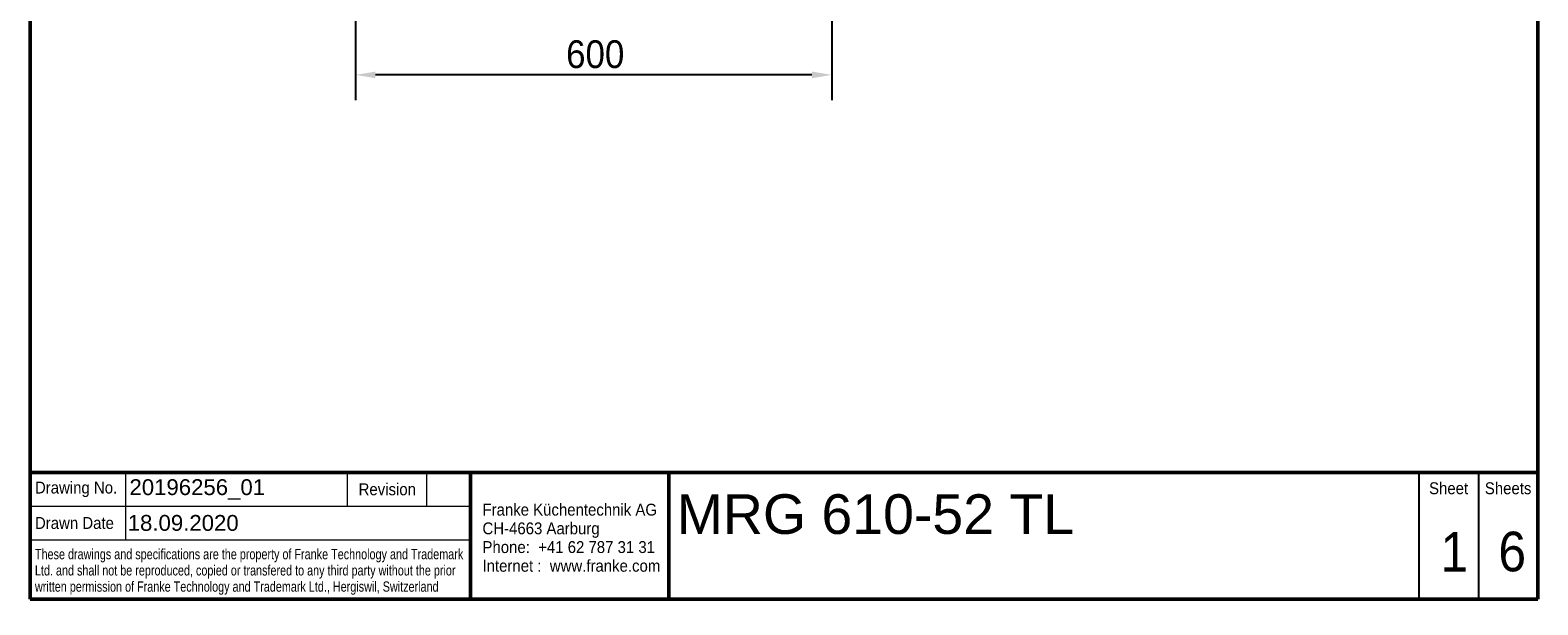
# Model space of a CAD drawing. Header units: millimetres. Extents: x 100 to 2000, y 93 to 4053.
# Tile 1 of 21: x 100 to 2000, y 93 to 818. Entities that reach past the tile are written whole.
import ezdxf
from ezdxf.enums import TextEntityAlignment as Align

# ---------------------------------------------------------------- set-up
doc = ezdxf.new("R2010")
doc.units = ezdxf.units.MM
doc.header["$LTSCALE"] = 10
for name, color, linetype, lineweight in [('Dimensions(ISO)', 7, 'Continuous', 25), ('Sketch Geometry(DIN)', 7, 'Continuous', 50), ('Sketch Geometry(ISO)', 7, 'Continuous', 50), ('Symbole(DIN)', 7, 'Continuous', 25)]:
    doc.layers.add(name, color=color, linetype=linetype, lineweight=lineweight)
doc.styles.add('Text Style20', font='arial.ttf')
doc.styles.add('Text Style40', font='arial.ttf')
doc.styles.add('Text Style9', font='arial.ttf')
doc.styles.add('Text_3.5mm', font='arial.ttf', dxfattribs={"width": 0.9})
doc.styles.add('Text__1.3mm', font='arial.ttf', dxfattribs={"width": 0.9})
doc.styles.add('Text__1.5mm', font='arial.ttf', dxfattribs={"width": 0.9})
doc.styles.add('Text__3.5mm', font='arial.ttf', dxfattribs={"width": 0.9})
doc.styles.add('Text__5.0mm', font='arial.ttf', dxfattribs={"width": 0.9})
doc.dimstyles.new('KS-STANDARD', dxfattribs={"dimscale": 10, "dimtxt": 3.5, "dimasz": 2.5, "dimexe": 3.175, "dimexo": 0, "dimgap": 0.8, "dimtad": 1, "dimdec": 1, "dimrnd": 1e-08, "dimtxsty": 'Text_3.5mm', "dimcen": 0.09, "dimdle": 10, "dimclrd": 7, "dimclre": 7, "dimclrt": 7, "dimadec": 0, "dimazin": 2, "dimtfac": 0.714286, "dimtdec": 4, "dimtmove": 0, "dimatfit": 3, "dimfxl": 0, "dimtolj": 1, "dimlwd": 25, "dimlwe": 25, "dimarcsym": 0})

# ---------------------------------------------------------------- blocks, each defined once
blk = doc.blocks.new('Title Blocks FKT-Marketing')
at = {"layer": 'Sketch Geometry(DIN)', "color": 7, "linetype": 'Continuous', "lineweight": 50}
for p, q in [((97.45, 118.35), (287.45, 118.35)), ((97.45, 118.35), (97.45, 102.35)), ((152.95, 118.35), (152.95, 102.35)), ((177.95, 102.35), (177.95, 118.35)), ((287.45, 102.35), (287.45, 118.35)), ((97.45, 102.35), (287.45, 102.35))]:
    blk.add_line(p, q, dxfattribs=at)
at = {"layer": 'Sketch Geometry(DIN)', "color": 7, "linetype": 'Continuous', "lineweight": 18}
for p, q in [((109.45, 118.35), (109.45, 109.85)), ((137.45, 114.1), (137.45, 118.35)), ((147.45, 114.1), (147.45, 118.35)), ((97.45, 114.1), (152.95, 114.1)), ((97.45, 109.85), (152.95, 109.85))]:
    blk.add_line(p, q, dxfattribs=at)
at = {"layer": 'Sketch Geometry(DIN)', "color": 7, "linetype": 'Continuous', "lineweight": 25}
for p, q in [((272.45, 118.35), (272.45, 102.35)), ((279.95, 118.35), (279.95, 102.35))]:
    blk.add_line(p, q, dxfattribs=at)
at = {"layer": 'Symbole(DIN)', "color": 7, "style": 'Text__1.5mm'}
for s, insert, char_height, width, attachment_point in [('\\fArial|b0|i0;Drawing No.', (98.05, 116.22), 1.4986, 15.7321, 4), ('Revision', (142.45, 116.22), 1.499, 13.4705, 5), ('Sheet', (276.2, 116.35), 1.499, 6.6871, 5), ('Sheets', (283.7, 116.35), 1.499, 6.6871, 5), ('Drawn Date', (98.05, 111.97), 1.499, 13.6702, 4)]:
    blk.add_mtext(s, dxfattribs=dict(at, insert=insert, char_height=char_height, width=width, attachment_point=attachment_point))
at = {"layer": 'Symbole(DIN)', "color": 7, "attachment_point": 4, "line_spacing_factor": 0.944221}
for s, insert, char_height, width, style in [('\\fArial|b0|i0;{\\H1.4986;Franke Küchentechnik AG\\PCH-4663 Aarburg\\PPhone:  +41 62 787 31 31\\PInternet :  www.franke.com}', (154.45, 110.11), 1.4986, 34.1835, 'Text__3.5mm'), ('\\fArial|b0|i0;\\W0.75;These drawings and specifications are the property of Franke Technology and Trademark Ltd. and shall not be reproduced, copied or transfered to any third party without the prior written permission of Franke Technology and Trademark Ltd., Hergiswil, Switzerland', (98.05, 105.81), 1.3, 54.5435, 'Text__1.3mm')]:
    blk.add_mtext(s, dxfattribs=dict(at, insert=insert, char_height=char_height, width=width, style=style))
at = {"layer": 'Symbole(DIN)', "color": 7}
for tag, p, height, style in [('Document_Number_001', (109.96, 115.5), 2, 'Text Style40'), ('Title_001', (178.93, 110.6), 5, 'Text Style20'), ('Drawn_Date_001', (109.74, 110.99), 2, 'Text Style40')]:
    blk.add_attdef(tag, p, '', height=height, dxfattribs=dict(at, style=style))
at = {"layer": 'Symbole(DIN)', "color": 7, "style": 'Text Style40'}
blk.add_attdef('Revision_Index_1', text='', height=2, dxfattribs=at).set_placement((150.2, 116.22), align=Align.MIDDLE_CENTER)
at = {"layer": 'Symbole(DIN)', "color": 7, "style": 'Text__5.0mm', "width": 0.9}
for tag, p in [('Sheet_number_001', (275.18, 105.84)), ('Number_of_sheets_001', (282.47, 105.88))]:
    blk.add_attdef(tag, p, '', height=5, dxfattribs=at)
at = {"layer": 'Symbole(DIN)', "color": 7, "style": 'Text Style9'}
blk.add_attdef('Auxiliary_Remark1', text='', height=3.5, dxfattribs=at).set_placement((179.45, 105.85), align=Align.MIDDLE_LEFT)
blk = doc.blocks.new('Borders Marketing Border')
at = {"layer": 'Sketch Geometry(ISO)'}
for p, q in [((10, 10), (10, 287)), ((200, 287), (200, 10)), ((200, 10), (10, 10))]:
    blk.add_line(p, q, dxfattribs=at)
blk = doc.blocks.new('*D7')
at = {"layer": 'Defpoints', "color": 0, "linetype": 'Continuous'}
for p in [(510.2, 861.6), (1110.2, 861.6), (510.2, 761.6)]:
    blk.add_point(p, dxfattribs=at)
at = {"layer": 'Dimensions(ISO)', "color": 7, "linetype": 'Continuous', "lineweight": 25}
for p, q in [((510.2, 861.6), (510.2, 729.9)), ((1110.2, 861.6), (1110.2, 729.9)), ((1085.2, 761.6), (535.2, 761.6))]:
    blk.add_line(p, q, dxfattribs=at)
at = {"layer": 'Dimensions(ISO)', "color": 7, "linetype": 'Continuous'}
for points in [[(535.2, 765.8), (535.2, 757.4), (510.2, 761.6)], [(1085.2, 765.8), (1085.2, 757.4), (1110.2, 761.6)]]:
    blk.add_solid(points, dxfattribs=at)
at = {"layer": 'Dimensions(ISO)', "color": 7, "linetype": 'Continuous', "lineweight": 25, "insert": (775.4, 787.5), "char_height": 35, "attachment_point": 4, "style": 'Text_3.5mm'}
blk.add_mtext('\\A1;600', dxfattribs=at)

msp = doc.modelspace()

# ---------------------------------------------------------------- block references
at = {"xscale": 10, "yscale": 10, "zscale": 10}
msp.add_blockref('Borders Marketing Border', (0, 0), dxfattribs=at)
msp.add_blockref('Title Blocks FKT-Marketing', (-874.46, -923.48), dxfattribs=at).add_auto_attribs({'Title_001': 'MRG 610-52 TL', 'Document_Number_001': '20196256_01', 'Drawn_Date_001': '18.09.2020', 'Sheet_number_001': '1', 'Number_of_sheets_001': '6'})

# ---------------------------------------------------------------- dimensions: what is measured, and where the dimension line sits
at = {"layer": 'Dimensions(ISO)', "color": 7, "linetype": 'Continuous', "lineweight": 25}
dim = msp.add_linear_dim(base=(510.21, 761.6), p1=(1110.21, 861.6), p2=(510.21, 861.6), dimstyle='KS-STANDARD', override={"dimgap": 0.8, "dimdec": 1, "dimtol": 0, "dimlim": 0, "dimtp": 0, "dimtm": 0, "dimtdec": 4, "dimtofl": 0, "dimatfit": 1}, dxfattribs=at)
dim.commit()
dim.dimension.update_dxf_attribs({"geometry": '*D7', "text_midpoint": (810.21, 761.6), "dimtype": 160})

doc.saveas('drawing.dxf')
